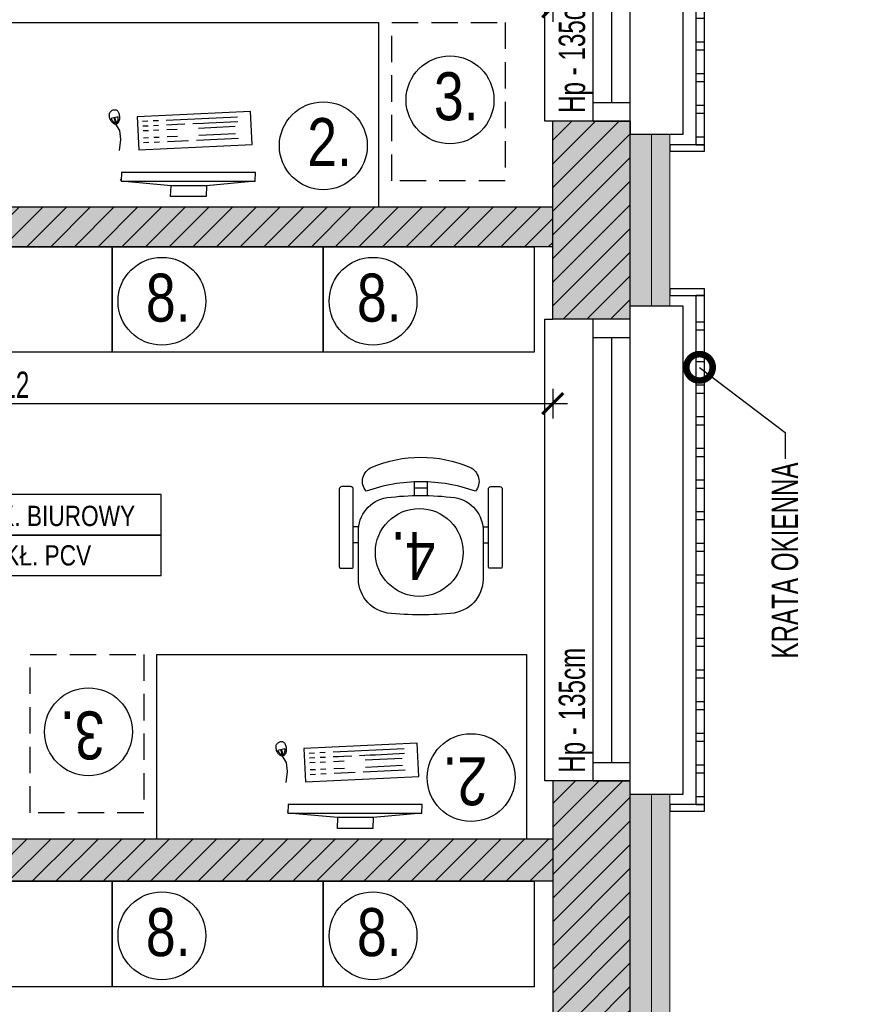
# Model space of a CAD drawing. Header units: millimetres. Extents: x 99331 to 130831, y -7610 to 25890.
# Tile 97 of 101: x 128112 to 128427, y 20826 to 21199. Entities that reach past the tile are written whole.
import ezdxf
from ezdxf import colors
from ezdxf.entities.mleader import LeaderData, LeaderLine
from ezdxf.enums import TextEntityAlignment as Align
from ezdxf.math import Vec2, Vec3

# ---------------------------------------------------------------- set-up
doc = ezdxf.new("R2010")
doc.units = ezdxf.units.MM
doc.linetypes.add('DASHED', pattern=[0.75, 0.5, -0.25])
doc.layers.get('DEFPOINTS').update_dxf_attribs({"lineweight": 9})
for name, color, linetype in [('_AAB_WYPOSAŻENIE', 193, 'Continuous'), ('_HSA_HATCH_WYPEŁNIENIA_PRZEGRÓD', 205, 'Continuous'), ('_HSA_OPIS', 43, 'Continuous'), ('_HSA_OPIS_WYPOSAŻENIA', 43, 'Continuous'), ('_HSA_STOLARKA_ZEWNĘTRZNA', 132, 'Continuous'), ('_HSA_WIDOKOWE', 1, 'Continuous'), ('_HSA_WIDOKOWE_CIENKIE', 8, 'Continuous'), ('_HSA_WYM_50', 141, 'Continuous'), ('_HSA_WYPOSAŻENIE', 193, 'Continuous'), ('_HSA_ŚCIANY_DZIAŁOWE', 6, 'Continuous'), ('_HSA_ŚCIANY_MUROWANE', 4, 'Continuous')]:
    doc.layers.add(name, color=color, linetype=linetype)
doc.layers.add('_HSA_IZOLACJA_TERMICZNA', color=2, linetype='Continuous', lineweight=5)
doc.styles.add('Arial', font='Arial.ttf')
doc.styles.add('ARIAL_30', font='Arial.ttf', dxfattribs={"width": 0.8, "height": 7})
doc.styles.add('ARIAL_50', font='Arial Narrow.ttf', dxfattribs={"width": 0.8, "height": 10})
doc.linetypes.add('BATTING', pattern='A,0.00254,-2.54,[134,ltypeshp.shx,S=2.54,R=0,X=-2.54,Y=0],-5.08,[134,ltypeshp.shx,S=2.54,R=180,X=2.54,Y=0],-2.54', length=10.16254)
doc.dimstyles.new('WYM_WEWN_50', dxfattribs={"dimscale": 0.7, "dimtxt": 10, "dimasz": 2, "dimexe": 10, "dimexo": 0, "dimgap": 3, "dimtad": 1, "dimdec": 1, "dimrnd": 1e-05, "dimtxsty": 'ARIAL_50', "dimblk": 'Wym-03', "dimcen": 0, "dimdle": 10, "dimse1": 1, "dimse2": 1, "dimclrt": 256, "dimazin": 2, "dimtfac": 1, "dimtdec": 1, "dimtix": 1, "dimtmove": 2, "dimatfit": 0, "dimfxl": 1, "dimtolj": 1, "dimtzin": 0, "dimarcsym": 0})
pattern_1 = [(45, (40000, 0), (-4.49012806, 4.49012806), [])]

# ---------------------------------------------------------------- blocks, each defined once
blk = doc.blocks.new('*U7')
blk.add_line((1, 0.4), (1, -0.4))
at = {"const_width": 0.03}
blk.add_lwpolyline([(0, 0), (1, 0), (1, 0.4), (0, 0.4)], close=True, dxfattribs=at)
for points in [[(1, 0), (3, 0), (3, 0.4), (1, 0.4)], [(0, -0.4), (3, -0.4), (3, 0), (0, 0)]]:
    blk.add_lwpolyline(points, close=True)
at = {"style": 'Arial', "width": 0.8}
blk.add_attdef('NR', text='', height=0.25, dxfattribs=at).set_placement((0.4, 0.08), align=Align.CENTER)
for tag, p in [('NAZWA', (1.0793, 0.0887)), ('0000', (0.0304, -0.2909)), ('WYK', (1.0922, -0.3007))]:
    blk.add_attdef(tag, p, '', height=0.2, dxfattribs=at)
blk = doc.blocks.new('szafka_niska_80x40')
at = {"layer": '_AAB_WYPOSAŻENIE'}
blk.add_lwpolyline([(0, 40), (80, 40), (80, 0), (0, 0)], close=True, dxfattribs=at)
at = {"layer": '_HSA_OPIS_WYPOSAŻENIA'}
blk.add_circle((18.91, 19.34), 16.65, dxfattribs=at)
at = {"layer": '_HSA_OPIS_WYPOSAŻENIA', "insert": (12.8, 29.82), "char_height": 18.2, "attachment_point": 1, "style": 'ARIAL_30'}
blk.add_mtext_dynamic_manual_height_columns('8.', width=375.4118, gutter_width=5850.55, heights=[0], dxfattribs=at)
blk = doc.blocks.new('*U46')
at = {"linetype": 'ByBlock', "ltscale": 10}
for p, q in [((0, 14), (175, 14)), ((0, 0), (0, 14)), ((7, 0), (7, 14)), ((168, 14), (168, 0)), ((175, 14), (175, 0)), ((7, 7), (168, 7)), ((0, 0), (175, 0))]:
    blk.add_line(p, q, dxfattribs=at)
blk = doc.blocks.new('kr')
for points in [[(7192.02, 8737), (7205.13, 8737), (7205.13, 8739.48), (7192.02, 8739.48)], [(7205.13, 8737), (7201.92, 8737), (7201.92, 8544.02), (7205.13, 8544.02)], [(7201.92, 8724.02), (7205.13, 8724.02), (7205.13, 8726.94), (7201.92, 8726.94)], [(7201.92, 8712.02), (7205.13, 8712.02), (7205.13, 8714.94), (7201.92, 8714.94)], [(7201.92, 8700.02), (7205.13, 8700.02), (7205.13, 8702.94), (7201.92, 8702.94)], [(7201.92, 8688.02), (7205.13, 8688.02), (7205.13, 8690.94), (7201.92, 8690.94)], [(7201.92, 8676.02), (7205.13, 8676.02), (7205.13, 8678.94), (7201.92, 8678.94)], [(7201.92, 8664.02), (7205.13, 8664.02), (7205.13, 8666.94), (7201.92, 8666.94)], [(7201.92, 8652.02), (7205.13, 8652.02), (7205.13, 8654.94), (7201.92, 8654.94)], [(7201.92, 8640.02), (7205.13, 8640.02), (7205.13, 8642.94), (7201.92, 8642.94)], [(7201.92, 8628.02), (7205.13, 8628.02), (7205.13, 8630.94), (7201.92, 8630.94)], [(7201.92, 8616.02), (7205.13, 8616.02), (7205.13, 8618.94), (7201.92, 8618.94)], [(7201.92, 8604.02), (7205.13, 8604.02), (7205.13, 8606.94), (7201.92, 8606.94)], [(7201.92, 8592.02), (7205.13, 8592.02), (7205.13, 8594.94), (7201.92, 8594.94)], [(7201.92, 8580.02), (7205.13, 8580.02), (7205.13, 8582.94), (7201.92, 8582.94)], [(7201.92, 8568.02), (7205.13, 8568.02), (7205.13, 8570.94), (7201.92, 8570.94)], [(7201.92, 8556.02), (7205.13, 8556.02), (7205.13, 8558.94), (7201.92, 8558.94)], [(7201.92, 8544.02), (7205.13, 8544.02), (7205.13, 8546.94), (7201.92, 8546.94)], [(7192.02, 8541.54), (7205.13, 8541.54), (7205.13, 8544.02), (7192.02, 8544.02)]]:
    blk.add_lwpolyline(points, close=True)
blk = doc.blocks.new('*U92')
at = {"layer": '_AAB_WYPOSAŻENIE'}
blk.add_lwpolyline([(34485.45, 9512.76), (34625.45, 9512.76), (34625.45, 9442.76), (34485.45, 9442.76)], close=True, dxfattribs=at)
at = {"layer": '_HSA_OPIS_WYPOSAŻENIA'}
blk.add_circle((34506.38, 9489.46), 16.65, dxfattribs=at)
at = {"layer": '_HSA_OPIS_WYPOSAŻENIA', "insert": (34500.28, 9499.95), "char_height": 18.2, "attachment_point": 1, "style": 'ARIAL_30'}
blk.add_mtext_dynamic_manual_height_columns('2.', width=375.4118, gutter_width=5850.55, heights=[0], dxfattribs=at)
blk = doc.blocks.new('KRZO')
at = {"color": 0}
for p, q in [((-23.6, -27.3), (-25.6, -27.3)), ((23.6, -27.3), (25.6, -27.3)), ((-23.53, -33.3), (-25.6, -33.3)), ((23.53, -33.3), (25.6, -33.3)), ((-2.46, -50.38), (-2.46, -45.2)), ((2.46, -50.38), (2.46, -45.2))]:
    blk.add_line(p, q, dxfattribs=at)
for points in [[(0, 0, 0.028526), (-12.69, -0.67, 0.385652), (-23.6, -14.7), (-23.6, -31.4, 0.383693), (-12.8, -44.4, 0.032317), (0, -45.23, 0.032317), (12.8, -44.4, 0.383693), (23.6, -31.4), (23.6, -14.7, 0.385652), (12.69, -0.67, 0.028526)], [(-29.9, -48.6, -0.414214), (-30.9, -47.6), (-30.9, -46.6), (-30.9, -18.2, -0.414214), (-30.4, -17.7), (-26.1, -17.7, -0.414214), (-25.6, -18.2), (-25.6, -47.6, -0.414214), (-26.6, -48.6), (-28.9, -48.6)], [(29.9, -48.6, 0.414214), (30.9, -47.6), (30.9, -46.6), (30.9, -18.2, 0.414214), (30.4, -17.7), (26.1, -17.7, 0.414214), (25.6, -18.2), (25.6, -47.6, 0.414214), (26.6, -48.6), (28.9, -48.6)], [(0, -59.73, 0.099829), (18.48, -55.96, 0.505402), (20.7, -46.8, -0.087014), (0, -50.43, -0.087014), (-20.7, -46.8, 0.505402), (-18.48, -55.96, 0.099829)]]:
    blk.add_lwpolyline(points, format="xyb", close=True, dxfattribs=at)
blk.add_lwpolyline([(2.46, -48), (0, -48), (-2.46, -48)], dxfattribs=at)
blk = doc.blocks.new('*U89')
at = {"layer": '_HSA_OPIS_WYPOSAŻENIA'}
blk.add_circle((0.57, -23.64), 16.65, dxfattribs=at)
at = {"layer": '_AAB_WYPOSAŻENIE', "xscale": -1, "rotation": 359.9999999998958}
blk.add_blockref('KRZO', (0, 0), dxfattribs=at)
at = {"layer": '_HSA_OPIS_WYPOSAŻENIA', "insert": (-5.53, -13.16), "char_height": 18.2, "attachment_point": 1, "style": 'ARIAL_30'}
blk.add_mtext_dynamic_manual_height_columns('4.', width=375.4118, gutter_width=5850.55, heights=[0], dxfattribs=at)
blk = doc.blocks.new('*U90')
at = {"layer": '_AAB_WYPOSAŻENIE', "linetype": 'DASHED', "ltscale": 20}
blk.add_lwpolyline([(34417.42, 9446.22), (34374.42, 9446.22), (34374.42, 9506.22), (34417.42, 9506.22)], close=True, dxfattribs=at)
at = {"layer": '_HSA_OPIS_WYPOSAŻENIA'}
blk.add_circle((34395.36, 9475.54), 16.65, dxfattribs=at)
at = {"layer": '_HSA_OPIS_WYPOSAŻENIA', "insert": (34389.25, 9486.03), "char_height": 18.2, "attachment_point": 1, "style": 'ARIAL_30'}
blk.add_mtext_dynamic_manual_height_columns('3.', width=375.4118, gutter_width=5850.55, heights=[0], dxfattribs=at)
blk = doc.blocks.new('E1')
for p, q in [((39168.7, -57603.37), (39169.02, -57603.64)), ((39190.41, -57601.59), (39192.43, -57601.04)), ((39190.48, -57601.85), (39192.49, -57601.31)), ((39191, -57601.71), (39190.94, -57601.44)), ((39192.14, -57601.4), (39192.08, -57601.14)), ((39187.57, -57611.95), (39187.67, -57613.95)), ((39189.37, -57611.86), (39189.46, -57613.86)), ((39191.17, -57611.78), (39191.26, -57613.77)), ((39183.08, -57612.16), (39183.17, -57614.16)), ((39184.87, -57612.08), (39184.97, -57614.07)), ((39183.26, -57616.16), (39183.36, -57618.15)), ((39185.06, -57616.07), (39185.16, -57618.07)), ((39187.76, -57615.94), (39187.85, -57617.94)), ((39189.56, -57615.86), (39189.65, -57617.86)), ((39191.36, -57615.77), (39191.45, -57617.77)), ((39183.5, -57621.15), (39183.88, -57629.14)), ((39185.3, -57621.07), (39185.49, -57625.06)), ((39187.99, -57620.94), (39188.18, -57624.93)), ((39191.59, -57620.77), (39192.86, -57647.74)), ((39184.02, -57632.14), (39184.77, -57648.12)), ((39185.86, -57633.05), (39186.52, -57647.04)), ((39188.56, -57632.92), (39189.22, -57646.91))]:
    blk.add_line(p, q)
at = {"flags": 128}
for points in [[(39189.99, -57601.69), (39189.99, -57601.43), (39190.07, -57601.17), (39190.2, -57600.91), (39190.38, -57600.64), (39190.6, -57600.39), (39190.86, -57600.15), (39191.16, -57599.92), (39191.47, -57599.72), (39191.8, -57599.55), (39192.15, -57599.4), (39192.5, -57599.29), (39192.84, -57599.21), (39193.19, -57599.17), (39193.52, -57599.16), (39193.84, -57599.2), (39194.13, -57599.27), (39194.4, -57599.39), (39194.64, -57599.54), (39194.85, -57599.72), (39195.04, -57599.93), (39195.19, -57600.15), (39195.32, -57600.39), (39195.41, -57600.63), (39195.48, -57600.87), (39195.51, -57601.11), (39195.51, -57601.34), (39195.48, -57601.56), (39195.41, -57601.77), (39195.31, -57601.97), (39195.16, -57602.15), (39194.97, -57602.33), (39194.74, -57602.48), (39194.46, -57602.63), (39194.15, -57602.76), (39193.8, -57602.86), (39193.43, -57602.95), (39193.05, -57603.01), (39192.66, -57603.04), (39192.27, -57603.04), (39191.89, -57603), (39191.53, -57602.93), (39191.18, -57602.83), (39190.87, -57602.7), (39190.59, -57602.54), (39190.36, -57602.36), (39190.17, -57602.15), (39190.05, -57601.93)], [(39192.14, -57599.9), (39191.98, -57599.97), (39191.68, -57600.13), (39191.39, -57600.31), (39191.13, -57600.52), (39190.89, -57600.73), (39190.7, -57600.95), (39190.55, -57601.17), (39190.45, -57601.36), (39190.41, -57601.53), (39190.4, -57601.65), (39190.43, -57601.75), (39190.5, -57601.87), (39190.62, -57602.01), (39190.8, -57602.15), (39191.03, -57602.28), (39191.3, -57602.4), (39191.6, -57602.48), (39191.93, -57602.55), (39192.27, -57602.58), (39192.63, -57602.58), (39192.81, -57602.56)], [(39182.31, -57653.24), (39194.89, -57652.65), (39192.87, -57609.69), (39180.29, -57610.29)]]:
    blk.add_lwpolyline(points, close=True, dxfattribs=at)
for points in [[(39166.69, -57636.03), (39162.56, -57635.85), (39162.56, -57622.41), (39166.69, -57622.59), (39168.41, -57603.61), (39168.41, -57654.39), (39166.69, -57636.03), (39166.69, -57622.59)], [(39168.41, -57654.39), (39171.72, -57654.54), (39171.72, -57603.76), (39168.41, -57603.61)], [(39179.99, -57602.96), (39184.2, -57603.5), (39187.58, -57603.2), (39189.99, -57601.64)], [(39189.79, -57620.85), (39189.89, -57622.85), (39189.98, -57624.85), (39190.12, -57627.84)], [(39190.26, -57630.84), (39190.45, -57634.84), (39190.54, -57636.83), (39191.06, -57647.82)]]:
    blk.add_lwpolyline(points, dxfattribs=at)
blk = doc.blocks.new('*U99')
at = {"layer": '_AAB_WYPOSAŻENIE'}
blk.add_lwpolyline([(34485.45, 9512.76), (34625.45, 9512.76), (34625.45, 9442.76), (34485.45, 9442.76)], close=True, dxfattribs=at)
at = {"layer": '_HSA_OPIS_WYPOSAŻENIA'}
blk.add_circle((34506.38, 9489.46), 16.65, dxfattribs=at)
at = {"layer": '_HSA_OPIS_WYPOSAŻENIA', "insert": (34512.48, 9478.97), "char_height": 18.2, "attachment_point": 1, "rotation": 180, "style": 'ARIAL_30'}
blk.add_mtext_dynamic_manual_height_columns('2.', width=375.4118, gutter_width=5850.55, heights=[0], dxfattribs=at)
blk = doc.blocks.new('*U98')
at = {"layer": '_AAB_WYPOSAŻENIE', "linetype": 'DASHED', "ltscale": 20}
blk.add_lwpolyline([(34417.42, 9446.22), (34374.42, 9446.22), (34374.42, 9506.22), (34417.42, 9506.22)], close=True, dxfattribs=at)
at = {"layer": '_HSA_OPIS_WYPOSAŻENIA'}
blk.add_circle((34395.36, 9475.54), 16.65, dxfattribs=at)
at = {"layer": '_HSA_OPIS_WYPOSAŻENIA', "insert": (34401.46, 9465.06), "char_height": 18.2, "attachment_point": 1, "rotation": 180, "style": 'ARIAL_30'}
blk.add_mtext_dynamic_manual_height_columns('3.', width=375.4118, gutter_width=5850.55, heights=[0], dxfattribs=at)
blk = doc.blocks.new('_DotSmall')
at = {"color": 0, "linetype": 'ByBlock', "const_width": 0.5}
blk.add_lwpolyline([(-0.0625, 0, 1), (0.0625, 0, 1)], format="xyb", close=True, dxfattribs=at)
blk = doc.blocks.new('Wym-03')
for p, q in [((0, 4), (0, -4)), ((-4, 0), (4, 0))]:
    blk.add_line(p, q)
blk.add_lwpolyline([(-2.83, -2.83, 0.8, 0.8, 0), (2.83, 2.83, 0.05, 0.05, 0)], format="xyseb")
blk = doc.blocks.new('*D189')
at = {"layer": '_HSA_WYM_50', "color": 0, "lineweight": -2, "transparency": 16777216}
blk.add_line((127903.21, 21053.44), (128312.41, 21053.44), dxfattribs=at)
at = {"layer": 'DEFPOINTS', "color": 0, "transparency": 16777216}
for p in [(127901.81, 21065.05), (128313.81, 21065.05), (128313.81, 21053.44)]:
    blk.add_point(p, dxfattribs=at)
at = {"layer": '_HSA_WYM_50', "color": 0, "lineweight": -2, "transparency": 16777216, "xscale": 1.4, "yscale": 1.4, "zscale": 1.4, "rotation": 180}
blk.add_blockref('Wym-03', (127901.81, 21053.44), dxfattribs=at)
at = {"layer": '_HSA_WYM_50', "color": 0, "lineweight": -2, "transparency": 16777216, "xscale": 1.4, "yscale": 1.4, "zscale": 1.4}
blk.add_blockref('Wym-03', (128313.81, 21053.44), dxfattribs=at)
at = {"layer": '_HSA_WYM_50', "transparency": 16777216, "insert": (128107.81, 21060.56), "char_height": 10, "attachment_point": 5, "style": 'ARIAL_50'}
blk.add_mtext('\\A1;412', dxfattribs=at)
blk = doc.blocks.new('*D216')
at = {"layer": '_HSA_WYM_50', "color": 0, "lineweight": -2, "transparency": 16777216}
blk.add_line((127903.21, 21203.8), (128312.41, 21203.8), dxfattribs=at)
at = {"layer": 'DEFPOINTS', "color": 0, "transparency": 16777216}
for p in [(128313.81, 21203.8), (127901.81, 21127.88), (128313.81, 21127.88)]:
    blk.add_point(p, dxfattribs=at)
at = {"layer": '_HSA_WYM_50', "color": 0, "lineweight": -2, "transparency": 16777216, "xscale": 1.4, "yscale": 1.4, "zscale": 1.4, "rotation": 180}
blk.add_blockref('Wym-03', (127901.81, 21203.8), dxfattribs=at)
at = {"layer": '_HSA_WYM_50', "color": 0, "lineweight": -2, "transparency": 16777216, "xscale": 1.4, "yscale": 1.4, "zscale": 1.4}
blk.add_blockref('Wym-03', (128313.81, 21203.8), dxfattribs=at)
at = {"layer": '_HSA_WYM_50', "transparency": 16777216, "insert": (128107.81, 21210.92), "char_height": 10, "attachment_point": 5, "style": 'ARIAL_50'}
blk.add_mtext('\\A1;412', dxfattribs=at)

msp = doc.modelspace()

# ---------------------------------------------------------------- hatches: boundary and pattern name
at = {"layer": '_HSA_HATCH_WYPEŁNIENIA_PRZEGRÓD'}
h = msp.add_hatch(dxfattribs=at)
h.set_pattern_fill('ANSI31', color=256, scale=2, style=0)
h.set_pattern_definition([(45, (56000, 0), (-4.49012806, 4.49012806), [])])
h.paths.add_polyline_path([(128343.19, 21444.24), (128313.81, 21444.24), (128313.81, 21335.52), (128343.19, 21335.52)])
h.paths.add_polyline_path([(128313.81, 21406.25), (128263.81, 21406.25), (128263.81, 21370.53), (128313.81, 21370.53)])
h.paths.add_polyline_path([(128343.19, 21160.52), (128313.81, 21160.52), (128313.81, 21085.42), (128343.19, 21085.42)])
h.paths.add_polyline_path([(128343.19, 20910.42), (128313.81, 20910.42), (128313.81, 20749.35), (128343.19, 20749.35)])
h.paths.add_polyline_path([(128313.81, 20792.64), (128278.81, 20792.64), (128278.81, 20760.64), (128313.81, 20760.64)])
h.paths.add_polyline_path([(128343.19, 20639.35), (128313.81, 20639.35), (128313.81, 20597.92), (128343.19, 20597.92)])
h.paths.add_polyline_path([(128343.19, 20422.92), (128313.81, 20422.92), (128313.81, 20380.8), (128343.19, 20380.8)])
h.paths.add_polyline_path([(128313.81, 20205.8), (128278.81, 20205.8), (128278.81, 20172.8), (128313.81, 20172.8)])
h.paths.add_polyline_path([(120845.6, 25016.02), (125067.47, 25016.02), (125067.47, 25839.79), (120845.6, 25839.79)], flags=9)
h.paths.add_polyline_path([(126952.22, 20405.4), (127041.05, 20405.4), (127041.05, 20433.52), (126952.22, 20433.52)], flags=9)
h.paths.add_polyline_path([(128343.19, 21701.88), (128313.81, 21701.88), (128313.81, 21619.24), (128343.19, 21619.24)])
at = {"layer": '_HSA_HATCH_WYPEŁNIENIA_PRZEGRÓD', "true_color": 0x969696}
h = msp.add_hatch(color=252, dxfattribs=at)
h.paths.add_polyline_path([(128278.81, 20205.8), (128278.81, 20172.8), (128313.81, 20172.8), (128313.81, 20205.8)])
h.paths.add_polyline_path([(128313.81, 20422.92), (128313.81, 20380.8), (128343.19, 20380.8), (128343.19, 20385.8), (128358.19, 20385.8), (128358.19, 20417.92), (128343.19, 20417.92), (128343.19, 20422.92)])
h.paths.add_polyline_path([(128313.81, 20639.35), (128313.81, 20597.92), (128343.19, 20597.92), (128343.19, 20602.92), (128358.19, 20602.92), (128358.19, 20633.42), (128343.19, 20633.42), (128343.19, 20639.35)])
h.paths.add_polyline_path([(128313.81, 20910.42), (128313.81, 20792.64), (128278.81, 20792.64), (128278.81, 20760.64), (128313.81, 20760.64), (128313.81, 20749.35), (128343.19, 20749.35), (128343.19, 20755.42), (128358.19, 20755.42), (128358.19, 20905.42), (128343.19, 20905.42), (128343.19, 20910.42)])
h.paths.add_polyline_path([(128313.81, 21160.52), (128313.81, 21085.42), (128343.19, 21085.42), (128343.19, 21090.42), (128358.19, 21090.42), (128358.19, 21155.52), (128343.19, 21155.52), (128343.19, 21160.52)])
h.paths.add_polyline_path([(128313.81, 21444.24), (128313.81, 21406.25), (128263.81, 21406.25), (128263.81, 21370.53), (128313.81, 21370.53), (128313.81, 21335.52), (128343.19, 21335.52), (128343.19, 21340.52), (128358.19, 21340.52), (128358.19, 21439.24), (128343.19, 21439.24), (128343.19, 21444.24)])
h.paths.add_polyline_path([(128313.81, 21619.24), (128343.19, 21619.24), (128343.19, 21624.24), (128358.19, 21624.24), (128358.19, 21701.88), (128313.81, 21701.88)])
h = msp.add_hatch(color=252, dxfattribs=at)
h.paths.add_polyline_path([(127908.74, 21358.65), (127928.74, 21358.65), (127928.74, 21344.65), (127908.74, 21344.65)], flags=16)
h.paths.add_polyline_path([(127908.74, 21316.2), (127928.74, 21316.2), (127928.74, 21302.2), (127908.74, 21302.2)], flags=16)
h.paths.add_polyline_path([(128313.81, 21127.88), (127901.81, 21127.88), (127901.81, 21195.11), (127886.81, 21195.11), (127886.81, 21074.05), (127901.81, 21074.05), (127901.81, 21112.88), (128313.81, 21112.88)])
h.paths.add_polyline_path([(127908.74, 20911.72), (127908.74, 20925.72), (127928.74, 20925.72), (127928.74, 20911.72)], flags=16)
h.paths.add_polyline_path([(127905.74, 20412), (127925.74, 20412), (127925.74, 20398), (127925.74, 20380.88), (128313.81, 20380.88), (128313.81, 20394.88), (127928.84, 20394.88), (127928.84, 20455.93), (127901.81, 20455.93), (127901.81, 20470.05), (127886.81, 20470.05), (127886.81, 20362.05), (127901.81, 20362.05), (127901.81, 20380.88), (127905.74, 20380.88), (127905.74, 20398)])
h.paths.add_polyline_path([(127905.74, 20419.22), (127905.74, 20433.22), (127925.74, 20433.22), (127925.74, 20419.22)], flags=16)
h.paths.add_polyline_path([(127706.81, 20039.88), (127706.81, 20024.88)])
h.paths.add_polyline_path([(127886.81, 20835.05), (127901.81, 20835.05), (127901.81, 20872.38), (127908.74, 20872.38), (127908.74, 20890.5), (127908.74, 20904.5), (127928.74, 20904.5), (127928.74, 20890.5), (127928.74, 20872.38), (128313.81, 20872.38), (128313.81, 20888.38), (127931.84, 20888.38), (127931.84, 20943.43), (127901.81, 20943.43), (127901.81, 20963.05), (127886.81, 20963.05)])
h.paths.add_polyline_path([(127853.81, 21394.88), (127853.81, 21379.88), (127886.81, 21379.88), (127886.81, 21337.42), (127908.74, 21337.42), (127928.74, 21337.42), (127928.74, 21323.42), (127908.74, 21323.42), (127886.81, 21323.42), (127886.81, 21297.11), (127934.49, 21297.11), (127934.49, 21379.88), (128263.81, 21379.88), (128263.81, 21394.88), (127928.74, 21394.88), (127928.74, 21379.88), (127928.74, 21365.88), (127908.74, 21365.88), (127908.74, 21379.88), (127908.74, 21394.88)])
h.paths.add_polyline_path([(127751.81, 21379.88), (127751.81, 21394.88), (127706.81, 21394.88), (127706.81, 21468.86), (127691.81, 21468.86), (127691.81, 21311.14), (127706.81, 21311.14), (127706.81, 21379.88)])
h.paths.add_polyline_path([(127901.81, 20124.42), (127901.81, 20238.88), (127886.81, 20238.88), (127886.81, 20124.42)])
h.paths.add_polyline_path([(127901.81, 20589.05), (127901.81, 20733.05), (127886.81, 20733.05), (127886.81, 20589.05)])
h.paths.add_polyline_path([(127886.81, 19911.42), (127926.81, 19911.42), (127926.81, 19935.95), (127916.48, 19935.95), (127896.48, 19935.95), (127896.48, 19949.95), (127916.48, 19949.95), (127926.81, 19949.95), (127926.81, 19975.26), (127907.81, 19975.26), (127907.81, 20039.88), (127886.81, 20039.88), (127886.92, 20024.88), (127886.81, 20024.88), (127886.81, 19969.6), (127896.48, 19969.6), (127916.48, 19969.6), (127916.48, 19955.6), (127896.48, 19955.6), (127886.81, 19955.6), (127886.81, 19928.37), (127896.48, 19928.37), (127916.48, 19928.37), (127916.48, 19914.37), (127896.48, 19914.37), (127886.81, 19914.37)])
h.paths.add_polyline_path([(128023.81, 19891.42), (128059.54, 19891.42), (128059.54, 19896.42), (128313.81, 19896.42), (128313.81, 19891.42), (128358.19, 19891.42), (128358.19, 19931.42), (128343.19, 19931.42), (128343.19, 19936.42), (128313.81, 19936.42), (128313.81, 19911.42), (128023.81, 19911.42)])
h.paths.add_polyline_path([(128030.4, 19891.42), (128050.4, 19891.42), (128050.4, 19892.85), (128030.4, 19892.85)], flags=17)
h.paths.add_polyline_path([(127907.81, 19891.42), (127919.81, 19891.42), (127919.81, 19896.42), (127907.81, 19896.42)])
h.paths.add_polyline_path([(127789.81, 19891.42), (127801.81, 19891.42), (127801.81, 19896.42), (127789.81, 19896.42)])
at = {"layer": '_HSA_HATCH_WYPEŁNIENIA_PRZEGRÓD'}
h = msp.add_hatch(dxfattribs=at)
h.set_pattern_fill('ANSI31', color=256, scale=2, style=0)
h.set_pattern_definition(pattern_1)
h.paths.add_polyline_path([(127886.81, 21074.05), (127901.81, 21074.05), (127901.81, 21112.88), (128313.81, 21112.88), (128313.81, 21127.88), (127901.81, 21127.88), (127901.81, 21195.11), (127886.81, 21195.11)])
h = msp.add_hatch(dxfattribs=at)
h.set_pattern_fill('ANSI31', color=256, scale=2, style=0)
h.set_pattern_definition(pattern_1)
h.paths.add_polyline_path([(127886.81, 20835.05), (127901.81, 20835.05), (127901.81, 20872.38), (127908.74, 20872.38), (127908.74, 20890.5), (127908.74, 20904.5), (127928.74, 20904.5), (127928.74, 20890.5), (127928.74, 20872.38), (128313.81, 20872.38), (128313.81, 20888.38), (127931.84, 20888.38), (127931.84, 20943.43), (127901.81, 20943.43), (127901.81, 20963.05), (127886.81, 20963.05)])
h.paths.add_polyline_path([(127908.74, 20925.72), (127928.74, 20925.72), (127928.74, 20911.72), (127908.74, 20911.72)], flags=16)

# ---------------------------------------------------------------- linework, layer by layer
at = {"layer": '_HSA_IZOLACJA_TERMICZNA', "color": 8, "linetype": 'BATTING', "ltscale": 0.6}
for p, q in [((128351.19, 21155.52), (128351.19, 21090.71)), ((128351.19, 20905.42), (128351.19, 20755.42))]:
    msp.add_line(p, q, dxfattribs=at)
at = {"layer": '_HSA_IZOLACJA_TERMICZNA'}
for p, q in [((128358.19, 21155.52), (128358.19, 21090.71)), ((128358.19, 20905.42), (128358.19, 20755.42))]:
    msp.add_line(p, q, dxfattribs=at)
at = {"layer": '_HSA_WIDOKOWE'}
for points in [[(128343.19, 21160.52), (128343.19, 21155.52), (128363.19, 21155.52), (128363.19, 21340.42), (128343.19, 21340.42), (128343.19, 21335.42)], [(128313.81, 21160.52), (128310.81, 21160.52), (128310.81, 21335.42), (128313.81, 21335.42)], [(128343.19, 20905.42), (128363.19, 20905.42), (128363.19, 21090.42), (128343.19, 21090.42)], [(128313.81, 20910.42), (128310.81, 20910.42), (128310.81, 21085.42), (128313.81, 21085.42)]]:
    msp.add_lwpolyline(points, dxfattribs=at)
at = {"layer": '_HSA_ŚCIANY_DZIAŁOWE'}
for p, q in [((128313.81, 21127.88), (127901.81, 21127.88)), ((128313.81, 21112.88), (127901.81, 21112.88)), ((128313.81, 20888.38), (127931.84, 20888.38)), ((128313.81, 20872.38), (127928.74, 20872.38))]:
    msp.add_line(p, q, dxfattribs=at)
at = {"layer": '_HSA_ŚCIANY_MUROWANE'}
for p, q in [((128313.81, 21085.42), (128313.81, 21160.52)), ((128343.19, 21085.42), (128343.19, 21160.52)), ((128343.19, 20749.35), (128343.19, 20910.42))]:
    msp.add_line(p, q, dxfattribs=at)
for points in [[(128343.19, 21160.52), (128313.81, 21160.52)], [(128343.19, 21085.42), (128313.81, 21085.42)], [(128343.19, 20910.42), (128313.81, 20910.42), (128313.81, 20749.35)]]:
    msp.add_lwpolyline(points, dxfattribs=at)

# ---------------------------------------------------------------- block references
at = {"layer": '_HSA_OPIS'}
ref = msp.add_blockref('*U7', (128050.21, 21003.62), dxfattribs=dict(at, xscale=38.4, yscale=38.4, zscale=38.4))
ref.add_attrib('NR', 'B.08', dxfattribs={"layer": '0', "height": 9.6, "style": 'Arial', "width": 0.8}).set_placement((128065.57, 21006.69), align=Align.CENTER)
ref.add_attrib('NAZWA', 'POK. BIUROWY', (128091.66, 21007.03), dxfattribs={"layer": '0', "height": 7.68, "style": 'Arial', "width": 0.8})
ref.add_attrib('POW', '9.08', dxfattribs={"layer": '0', "height": 7.68, "style": 'Arial', "width": 0.8}).set_placement((128072.09, 20992.32), align=Align.RIGHT)
ref.add_attrib('M2', 'm²', dxfattribs={"layer": '0', "height": 7.68, "style": 'Arial', "width": 0.8}).set_placement((128084.37, 20992.32), align=Align.RIGHT)
ref.add_attrib('WYK', 'WYKŁ. PCV', (128092.15, 20992.07), dxfattribs={"layer": '0', "height": 7.68, "style": 'Arial', "width": 0.8})
at = {"layer": '_HSA_STOLARKA_ZEWNĘTRZNA', "xscale": -1, "rotation": 270}
for p in [(128329.19, 21160.52), (128329.19, 20910.42)]:
    msp.add_blockref('*U46', p, dxfattribs=at)
at = {"layer": '_HSA_WIDOKOWE_CIENKIE', "ltscale": 10}
for p in [(121166.17, 12607.52), (121166.17, 12357.42)]:
    msp.add_blockref('kr', p, dxfattribs=at)
at = {"layer": '_HSA_WYPOSAŻENIE'}
for name, p, rotation in [('*U99', (162733.26, 30640.63), 180), ('*U98', (162670.23, 30644.09), 180), ('E1', (70546.61, -18030.68), 89.99999999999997), ('*U89', (128263.81, 20973.38), 180), ('*U90', (162533.23, 30404.59), 180), ('*U92', (162789.26, 30401.13), 180), ('E1', (70609.78, -18270.18), 89.99999999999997)]:
    msp.add_blockref(name, p, dxfattribs=dict(at, rotation=rotation))
for p in [(128066.81, 21072.88), (128146.81, 21072.88), (128226.81, 21072.88), (128066.81, 20832.38), (128146.81, 20832.38), (128226.81, 20832.38)]:
    msp.add_blockref('szafka_niska_80x40', p, dxfattribs=at)

# ---------------------------------------------------------------- texts
at = {"layer": '_HSA_OPIS', "char_height": 10, "attachment_point": 1, "rotation": 90, "style": 'ARIAL_50'}
for insert in [(128316.08, 21163.61), (128316.08, 20913.51)]:
    msp.add_mtext_dynamic_manual_height_columns('Hp - 135cm', width=206.5329, gutter_width=12.5, heights=[0], dxfattribs=dict(at, insert=insert))

# ---------------------------------------------------------------- dimensions: what is measured, and where the dimension line sits
at = {"layer": '_HSA_WYM_50'}
for p1, p2, distance, picture, middle in [((127901.81, 21127.88), (128313.81, 21127.88), 75.93, '*D216', (128107.81, 21210.92)), ((127901.81, 21065.05), (128313.81, 21065.05), -11.61, '*D189', (128107.81, 21060.56))]:
    dim = msp.add_aligned_dim(p1=p1, p2=p2, distance=distance, dimstyle='WYM_WEWN_50', override={"dimrnd": 0.5}, dxfattribs=at)
    dim.commit()
    dim.dimension.update_dxf_attribs({"geometry": picture, "text_midpoint": middle})

# ---------------------------------------------------------------- leaders
at = {"layer": '_HSA_OPIS'}
ml = msp.add_multileader_mtext('Standard', dxfattribs=at)
ml.set_content('KRATA OKIENNA', color=256, style='ARIAL_50')
ml.set_leader_properties()
ml.set_arrow_properties(name='DOTSMALL')
ml.build(insert=Vec2(0, 0))
ml.multileader.update_dxf_attribs({"dogleg_length": 10, "arrow_head_size": 20})
ctx = ml.context
ctx.base_point, ctx.char_height, ctx.arrow_head_size, ctx.plane_origin, ctx.plane_x_axis, ctx.plane_y_axis = Vec3(128401.84, 20954.79), 10, 20, Vec3(127577.05, 20296.06), Vec3(0, 1), Vec3(-1, 0)
notes = []
notes.append((ctx, [(0, (1, 1, 0), (128401.84, 21042.48), (0, -1), 10, [(0, [(128369.43, 21067.17)], 0, [])])]))
ctx.mtext.insert, ctx.mtext.text_direction, ctx.mtext.rotation, ctx.mtext.defined_height = Vec3(128396.75, 20956.79), Vec3(0, 1), -4.712389, 173.28
for ctx, leaders in notes:
    for number, flags, end, landing, length, lines in leaders:
        leader = LeaderData()
        leader.index, (leader.has_last_leader_line, leader.has_dogleg_vector, leader.attachment_direction) = number, flags
        leader.last_leader_point, leader.dogleg_vector, leader.dogleg_length = Vec3(end), Vec3(landing), length
        for number, points, colour, breaks in lines:
            line = LeaderLine()
            line.index, line.vertices, line.color, line.breaks = number, Vec3.list(points), colors.encode_raw_color(colour), breaks
            leader.lines.append(line)
        ctx.leaders.append(leader)

doc.saveas('drawing.dxf')
